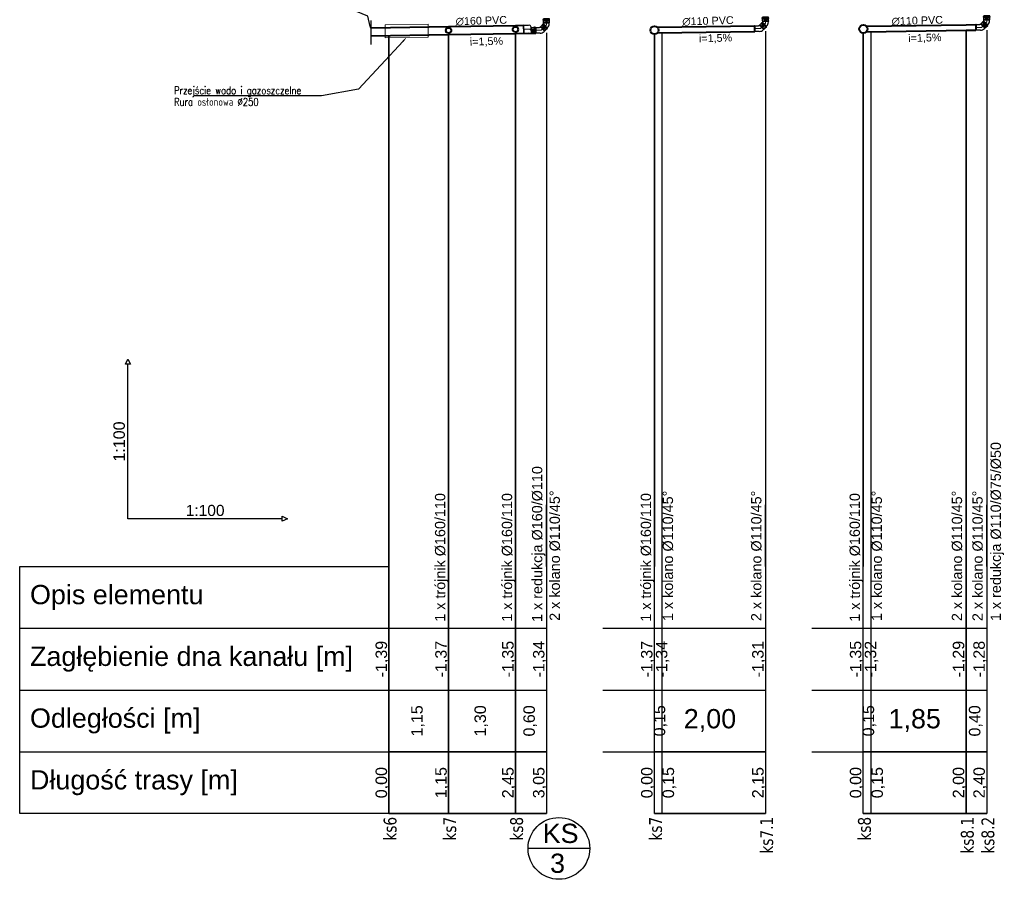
# Model space of a CAD drawing. Header units: inches. Extents: x -4581 to 28141, y -59678 to 5024.
# Tile 17 of 18: x 14455 to 16369, y 2509 to 4179. Entities that reach past the tile are written whole.
import ezdxf
from ezdxf import colors
from ezdxf.entities.mleader import LeaderData, LeaderLine
from ezdxf.enums import TextEntityAlignment as Align
from ezdxf.lldxf.tags import DXFTag
from ezdxf.math import Vec2, Vec3

# ---------------------------------------------------------------- set-up
doc = ezdxf.new("R2010")
doc.units = ezdxf.units.IN
doc.header["$MEASUREMENT"] = 0
for name, color, linetype, plot in [('3DCPCOLOR124', 152, 'Continuous', False), ('3DCPCOLOR242', 242, 'Continuous', False), ('CP_DETAL', 33, 'Continuous', False)]:
    doc.layers.add(name, color=color, linetype=linetype, plot=plot)
for name, color, linetype, lineweight in [('__B_OPIS', 10, 'Continuous', 25), ('IS - KS - nr trójników', 23, 'Continuous', 35), ('IS - opis tabeli profilu', 7, 'Continuous', 30), ('IS - R - tabela - opis', 221, 'Continuous', 15), ('IS - rury PVC DN160', 134, 'Continuous', 30)]:
    doc.layers.add(name, color=color, linetype=linetype, lineweight=lineweight)
doc.layers.add('CP_AXISKA', color=7, linetype='DASHDOT', lineweight=15, plot=False)
for name, color, linetype, true_color in [('IS_Grafika', 7, 'SOLID', 0x000000), ('IS_Sieci_na_profilu', 7, 'SOLID', 0x000000), ('IS_Tabelka_profilu', 7, 'SOLID', 0x000000), ('IS_Tabelka_profilu_-_opisy', 7, 'SOLID', 0x000000)]:
    doc.layers.add(name, color=color, linetype=linetype, true_color=true_color)
doc.styles.add('CP_ATTR', font='ROMANS.SHX')
doc.styles.add('PUNKTY', font='tahoma.ttf', dxfattribs={"width": 0.8})
doc.styles.add('ROMANS', font='romans.shx')
doc.styles.add('STYL1', font='SIMPLEX.SHX', dxfattribs={"width": 0.8})
tags = doc.linetypes.add('DASHDOT', pattern=[20, 10, -5, 0, -5]).pattern_tags.tags
tags[10:11] = [DXFTag(74, 4), DXFTag(75, 0), DXFTag(340, '0'), DXFTag(46, 0.0), DXFTag(50, 0.0), DXFTag(44, 0.0), DXFTag(45, 0.0)]
tags[8:9] = [DXFTag(74, 4), DXFTag(75, 0), DXFTag(340, '0'), DXFTag(46, 0.0), DXFTag(50, 0.0), DXFTag(44, 0.0), DXFTag(45, 0.0)]
tags[6:7] = [DXFTag(74, 4), DXFTag(75, 0), DXFTag(340, '0'), DXFTag(46, 0.0), DXFTag(50, 0.0), DXFTag(44, 0.0), DXFTag(45, 0.0)]
tags[4:5] = [DXFTag(74, 4), DXFTag(75, 0), DXFTag(340, '0'), DXFTag(46, 0.0), DXFTag(50, 0.0), DXFTag(44, 0.0), DXFTag(45, 0.0)]
tags = doc.linetypes.add('SOLID', pattern=[10, 10, 0]).pattern_tags.tags
tags[6:7] = [DXFTag(74, 4), DXFTag(75, 0), DXFTag(340, '0'), DXFTag(46, 0.0), DXFTag(50, 0.0), DXFTag(44, 0.0), DXFTag(45, 0.0)]
tags[4:5] = [DXFTag(74, 4), DXFTag(75, 0), DXFTag(340, '0'), DXFTag(46, 0.0), DXFTag(50, 0.0), DXFTag(44, 0.0), DXFTag(45, 0.0)]

# ---------------------------------------------------------------- blocks, each defined once
blk = doc.blocks.new('2dmgn002_logo01')
at = {"layer": '3DCPCOLOR124'}
for p, q in [((-4, 7), (-5, 7)), ((-5, 7), (-5, 5)), ((-4, 5), (-4, 7)), ((2, 5), (-4, 5)), ((-4, 4), (2, 4)), ((2, 17), (-3, 17)), ((-3, 17), (-3, 16)), ((-3, 16), (2, 16)), ((2, 14), (-3, 14)), ((-3, 14), (-3, 13)), ((-3, 13), (2, 13)), ((2, 12), (-3, 12)), ((-3, 12), (-3, 11)), ((-3, 11), (2, 11)), ((-3, 10), (-3, 9)), ((2, 9), (-3, 9)), ((-3, 9), (-3, 8)), ((-3, 9), (-2, 9)), ((-3, 8), (2, 8)), ((-3, 6), (-3, 5)), ((-3, 5), (-2, 5)), ((2, 3), (-3, 3)), ((-3, 3), (-3, 2)), ((-3, 2), (2, 2)), ((2, 1), (-3, 1)), ((-3, 1), (-3, 0)), ((-3, 0), (2, 0)), ((2, 11), (-2, 11)), ((-2, 10), (2, 10)), ((-2, 9), (-2, 9)), ((2, 7), (-2, 7)), ((-2, 5), (-2, 6)), ((-2, 6), (2, 6)), ((2, 15), (2, 15)), ((2, 13), (2, 13)), ((2, 9), (2, 9)), ((2, 6), (2, 5)), ((2, 2), (2, 1)), ((3, 14), (3, 16)), ((3, 12), (3, 13)), ((3, 9), (3, 10)), ((3, 5), (3, 6)), ((3, 2), (3, 1)), ((-3, -2), (-3, -2)), ((-3, -2), (-2, -2)), ((2, -3), (-3, -3)), ((-3, -3), (-3, -3)), ((-3, -3), (-1, -4)), ((2, 0), (-2, 0)), ((-2, -2), (-2, -2)), ((-2, -2), (2, -2)), ((-1, -4), (2, -4)), ((2, -2), (2, -2)), ((3, -3), (3, -2))]:
    blk.add_line(p, q, dxfattribs=at)
for centre, radius, start, end in [((-4, 5), 1.06, 179.7393, 270), ((-4, 5), 0.264, 180, 269.9023), ((-2, 10), 1.07, 90, 180), ((-2, 6), 1.07, 90, 180), ((-2, 9), 0.246, 90, 184.1233), ((-2, 6), 0.246, 90, 184.0475), ((2, 16), 1.04, 359.8403, 90), ((2, 15), 0.293, 359.5038, 90), ((2, 15), 0.291, 269.5684, 360), ((2, 13), 0.293, 359.5231, 90), ((2, 13), 0.293, 270, 359.9989), ((2, 12), 1.04, 270, 0.0193), ((2, 10), 1.06, 0.4214, 90), ((2, 9), 0.264, 0, 90), ((2, 9), 1.07, 270.2822, 0), ((2, 9), 0.264, 270, 359.9349), ((2, 6), 1.06, 360, 90), ((2, 6), 0.264, 360, 90), ((2, 5), 1.07, 270.2634, 0), ((2, 5), 0.264, 270, 0.0108), ((2, 2), 1.06, 359.5786, 90), ((2, 2), 0.264, 0.076, 90), ((2, 1), 0.264, 270, 359.924), ((2, 1), 1.07, 270.2875, 359.9985), ((2, 14), 0.598, 296.5604, 0), ((2, 13), 0.608, 359.9807, 62.8223), ((-2, -2), 1.07, 90, 180), ((-2, -2), 0.246, 90, 184.1125), ((2, -2), 1.06, 359.5786, 90), ((2, -2), 0.264, 360, 90.0217), ((2, -2), 0.264, 270, 359.9023), ((2, -3), 1.06, 269.7048, 359.9999)]:
    blk.add_arc(centre, radius, start, end, dxfattribs=at)
at = {"layer": '3DCPCOLOR242'}
for p, q in [((0, -4), (-4, -3)), ((-3, -4), (-4, -4)), ((1, -7), (-2, -6)), ((1, -8), (-2, -7)), ((0, -11), (-2, -11)), ((0, -16), (-2, -15)), ((-2, -15), (0, -15)), ((1, -16), (0, -16)), ((0, -16), (0, -16)), ((1, -8), (1, -8)), ((1, -16), (1, -16))]:
    blk.add_line(p, q, dxfattribs=at)
for centre, radius, start, end in [((-3, -2), 1.69, 243.7383, 254.2465), ((-4, -3), 0.481, 201.3248, 240.9013), ((-4, -3), 0.174, 139.4748, 200.5636), ((-4, -4), 0.981, 73.8123, 86.5171), ((-4, -3), 0.283, 75.9119, 135.9983), ((-2, -5), 0.997, 166.5679, 210.0987), ((-2, -4), 0.644, 111.1152, 163.4814), ((-2, -5), 0.539, 116.6161, 177.0208), ((-1, -4), 2.73, 211.3213, 275.0445), ((-2, -5), 0.806, 185.9288, 229.5909), ((-2, -7), 0.818, 103.0323, 153.3127), ((-2, -7), 0.892, 155.0132, 214.6021), ((-2, -7), 0.748, 209.4433, 244.7552), ((-3, -7), 0.65, 265.6622, 285.525), ((-2, -10), 1.88, 87.1606, 107.9858), ((-2, -9), 0.816, 114.0643, 202.8694), ((-2, -9), 1.49, 201.6704, 231.3076), ((-2, -11), 0.727, 106.1924, 195.3195), ((-2, -11), 0.883, 195.3773, 250.0682), ((-2, -11), 0.207, 256.8723, 333.1047), ((-2, -11), 0.21, 72.1488, 182.4676), ((-2, -11), 0.37, 183.0166, 240.6152), ((-2, -13), 0.636, 127.3644, 245.5528), ((-3, -12), 0.293, 73.8428, 119.965), ((-2, -13), 1.31, 133.9918, 256.4618), ((-2, -16), 0.348, 90.0735, 226.6774), ((-2, -16), 0.816, 103.1873, 179.7099), ((-2, -17), 1.99, 73.1785, 97.0679), ((-3, -16), 0.301, 251.9271, 357.0444), ((-2, -16), 0.973, 181.2014, 240.279), ((-2, -7), 2.99, 66.1532, 85.5553), ((-2, -5), 0.776, 84.807, 112.5283), ((-1, -4), 2.14, 227.7681, 264.971), ((-2, -8), 1.79, 72.2958, 99.0736), ((-2, -7), 0.609, 195.1451, 225.7671), ((-2, -7), 0.393, 146.9616, 189.5199), ((-2, -7), 0.357, 74.3202, 141.4853), ((-2, -8), 1.19, 72.2691, 76.7646), ((-2, -8), 0.265, 290.2377, 337.5291), ((-2, -8), 0.249, 338.4303, 15.9164), ((-2, -8), 0.183, 21.5725, 49.116), ((-2, -11), 2.72, 40.2365, 88.5461), ((-2, -11), 2.01, 44.3614, 97.334), ((-1, -9), 0.981, 191.9389, 227.9356), ((-2, -9), 0.472, 98.7899, 190.5825), ((-1, -8), 2.56, 233.5529, 269.0169), ((-3, -11), 0.433, 342.5093, 1.3278), ((-2, -11), 0.167, 6.0969, 51.2591), ((-3, -12), 0.662, 310.1939, 332.4304), ((-3, -12), 0.449, 8.7244, 76.0552), ((-3, -12), 1.85, 323.4917, 337.6276), ((-2, -13), 0.729, 297.3533, 322.4271), ((-2, -13), 0.234, 234.8638, 292.3727), ((-2, -13), 0.719, 250.748, 317.7481), ((-3, -19), 3.22, 74.17, 79.8915), ((-3, -16), 0.279, 6.2924, 59.4251), ((-2, -6), 2.13, 46.5165, 60.5203), ((-1, -4), 1.34, 263.8725, 286.5282), ((-1, -10), 0.492, 264.1111, 2.3117), ((-1, -13), 1.23, 313.6171, 74.8695), ((-1, -13), 0.784, 70.6597, 109.7335), ((-1, -13), 0.918, 120.9833, 158.9397), ((-5, -11), 4.03, 325.4422, 333.8801), ((0, -14), 1.45, 136.2371, 152.793), ((-1, -13), 0.24, 82.5025, 118.5044), ((-1, -13), 0.557, 329.5041, 78.2517), ((0, -5), 0.557, 50.0147, 70.9143), ((0, -4), 0.288, 10.0108, 50.8567), ((0, -4), 0.37, 349.838, 10.0295), ((0, -4), 0.156, 287.1813, 350.1927), ((0, -4), 0.318, 263.6249, 288.2785), ((0, -4), 0.817, 249.4862, 262.6491), ((-1, -6), 1.81, 22.396, 45.5071), ((0, -6), 0.842, 271.3477, 20.708), ((-1, -5), 0.961, 11.1112, 45.4314), ((-1, -5), 0.455, 294.1682, 9.8383), ((-1, -10), 1.29, 351.8443, 42.4547), ((0, -10), 0.698, 293.2831, 345.067), ((-1, -10), 0.755, 5.4784, 47.2661), ((0, -10), 1.05, 255.0292, 275.2543), ((0, -11), 0.197, 270.9468, 310.5631), ((0, -11), 0.243, 323.0875, 22.1003), ((0, -11), 0.401, 23.6929, 71.5015), ((0, -11), 0.454, 64.2567, 85.1843), ((0, -14), 0.179, 156.2477, 208.0662), ((0, -14), 0.536, 211.3544, 244.0918), ((0, -14), 0.258, 239.0032, 288.6059), ((1, -15), 1.81, 138.3177, 150.3499), ((-2, -26), 10.6, 74.8748, 77.6862), ((-21, -14), 21.2, 356.5514, 357.4519), ((0, -15), 0.202, 99.2605, 177.5229), ((0, -15), 0.621, 76.0627, 90.1224), ((0, -15), 0.664, 5.0301, 36.7596), ((10, -15), 9.21, 181.6129, 183.265), ((0, -15), 0.29, 45.8106, 81.4207), ((0, -16), 0.182, 308.0482, 0.8125), ((0, -16), 0.393, 256.6965, 303.221), ((0, -16), 0.401, 190.3294, 250.4785), ((0, -16), 0.659, 177.1591, 197.9713), ((1, -8), 1.34, 58.7801, 70.7325), ((1, -8), 0.301, 17.9179, 59.9943), ((1, -7), 0.33, 314.2018, 5.594), ((1, -8), 0.133, 265.1659, 303.5871), ((1, -17), 0.942, 56.6561, 73.6716), ((1, -16), 0.3, 13.2728, 58.0446), ((1, -16), 0.408, 326.7373, 2.2392), ((1, -16), 0.134, 265.2447, 321.7201)]:
    blk.add_arc(centre, radius, start, end, dxfattribs=at)
blk = doc.blocks.new('2d_mgphtp_0111_s2wtog_f6ow5t4')
for p, q in [((-13.4, 2.7), (-14, 2.6)), ((-14, -8.1), (-14, 2.6)), ((-13.4, 2.7), (-6.4, 2.7)), ((-5, 2.7), (-6.4, 2.7)), ((-5, 2.7), (-3.9, 3.9)), ((-3.7, 4.5), (-3.9, 3.9)), ((-3.7, 4.5), (-0.5, 7.7)), ((-0.9, 8.1), (0, 9)), ((-0.9, 8.1), (8.1, -0.9)), ((0, 9), (9, 0)), ((0.4, 8.6), (1.3, 9.5)), ((9.5, 1.3), (1.3, 9.5)), ((8.6, 0.4), (9.5, 1.3)), ((-13.4, -8.3), (-14, -8.1)), ((-6.4, -8.3), (-13.4, -8.3)), ((-5, -8.3), (-6.4, -8.3)), ((2.7, -5), (3.9, -3.9)), ((4.5, -3.7), (3.9, -3.9)), ((4.5, -3.7), (7.7, -0.5)), ((8.1, -0.9), (9, 0))]:
    blk.add_line(p, q)
blk.add_arc((-5, 2.7), 11, 270, 315)
at = {"layer": 'CP_AXISKA'}
for p, q in [((5.4, 5.4), (-2.8, -2.8)), ((-2.8, -2.8), (-14, -2.8))]:
    blk.add_line(p, q, dxfattribs=at)
at = {"layer": 'CP_DETAL'}
for p, q in [((-13.4, 2.7), (-13.4, -8.3)), ((-3.9, 3.9), (3.9, -3.9)), ((3.9, -3.9), (-3.9, 3.9)), ((-3.7, 4.5), (4.5, -3.7))]:
    blk.add_line(p, q, dxfattribs=at)
at = {"xscale": 0.14901960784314, "yscale": 0.17066666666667, "rotation": 45}
blk.add_blockref('2dmgn002_logo01', (2, 2), dxfattribs=at)
at = {"linetype": 'ByBlock', "style": 'CP_ATTR', "flags": 9}
for tag in ['DN', 'WEIGHT', 'MATERIAL', 'DIMS', 'OTHER', 'CHARACTER', 'PRODUCER', 'ORDER-NO', 'PRODUCT-TYPE', 'ARTICLE', 'GROUP', 'NUMBER', 'NAME']:
    blk.add_attdef(tag, text='', height=0.00005, dxfattribs=at).set_placement((-14, -8.3), align=Align.MIDDLE_LEFT)
blk = doc.blocks.new('2dmgn008_logo01')
at = {"layer": '3DCPCOLOR124'}
for p, q in [((-4, 7), (-5, 7)), ((-5, 7), (-5, 5)), ((-4, 5), (-4, 7)), ((2, 5), (-4, 5)), ((-4, 4), (2, 4)), ((2, 17), (-3, 17)), ((-3, 17), (-3, 16)), ((-3, 16), (2, 16)), ((2, 14), (-3, 14)), ((-3, 14), (-3, 13)), ((-3, 13), (2, 13)), ((2, 12), (-3, 12)), ((-3, 12), (-3, 11)), ((-3, 11), (2, 11)), ((-3, 10), (-3, 9)), ((2, 9), (-3, 9)), ((-3, 9), (-3, 8)), ((-3, 9), (-2, 9)), ((-3, 8), (2, 8)), ((-3, 6), (-3, 5)), ((-3, 5), (-2, 5)), ((2, 3), (-3, 3)), ((-3, 3), (-3, 2)), ((-3, 2), (2, 2)), ((2, 1), (-3, 1)), ((-3, 1), (-3, 0)), ((-3, 0), (2, 0)), ((2, 11), (-2, 11)), ((-2, 10), (2, 10)), ((-2, 9), (-2, 9)), ((2, 7), (-2, 7)), ((-2, 5), (-2, 6)), ((-2, 6), (2, 6)), ((2, 15), (2, 15)), ((2, 13), (2, 13)), ((2, 9), (2, 9)), ((2, 6), (2, 5)), ((2, 2), (2, 1)), ((3, 14), (3, 16)), ((3, 12), (3, 13)), ((3, 9), (3, 10)), ((3, 5), (3, 6)), ((3, 2), (3, 1)), ((-3, -2), (-3, -2)), ((-3, -2), (-2, -2)), ((2, -3), (-3, -3)), ((-3, -3), (-3, -3)), ((-3, -3), (-1, -4)), ((2, 0), (-2, 0)), ((-2, -2), (-2, -2)), ((-2, -2), (2, -2)), ((-1, -4), (2, -4)), ((2, -2), (2, -2)), ((3, -3), (3, -2))]:
    blk.add_line(p, q, dxfattribs=at)
for centre, radius, start, end in [((-4, 5), 1.06, 179.7393, 270), ((-4, 5), 0.264, 180, 269.9023), ((-2, 10), 1.07, 90, 180), ((-2, 6), 1.07, 90, 180), ((-2, 9), 0.246, 90, 184.1233), ((-2, 6), 0.246, 90, 184.0475), ((2, 16), 1.04, 359.8403, 90), ((2, 15), 0.293, 359.5038, 90), ((2, 15), 0.291, 269.5684, 360), ((2, 13), 0.293, 359.5231, 90), ((2, 13), 0.293, 270, 359.9989), ((2, 12), 1.04, 270, 0.0193), ((2, 10), 1.06, 0.4214, 90), ((2, 9), 0.264, 0, 90), ((2, 9), 1.07, 270.2822, 0), ((2, 9), 0.264, 270, 359.9349), ((2, 6), 1.06, 360, 90), ((2, 6), 0.264, 360, 90), ((2, 5), 1.07, 270.2634, 0), ((2, 5), 0.264, 270, 0.0108), ((2, 2), 1.06, 359.5786, 90), ((2, 2), 0.264, 0.076, 90), ((2, 1), 0.264, 270, 359.924), ((2, 1), 1.07, 270.2875, 359.9985), ((2, 14), 0.598, 296.5604, 0), ((2, 13), 0.608, 359.9807, 62.8223), ((-2, -2), 1.07, 90, 180), ((-2, -2), 0.246, 90, 184.1125), ((2, -2), 1.06, 359.5786, 90), ((2, -2), 0.264, 360, 90.0217), ((2, -2), 0.264, 270, 359.9023), ((2, -3), 1.06, 269.7048, 359.9999)]:
    blk.add_arc(centre, radius, start, end, dxfattribs=at)
at = {"layer": '3DCPCOLOR242'}
for p, q in [((0, -4), (-4, -3)), ((-3, -4), (-4, -4)), ((1, -7), (-2, -6)), ((1, -8), (-2, -7)), ((0, -11), (-2, -11)), ((0, -16), (-2, -15)), ((-2, -15), (0, -15)), ((1, -16), (0, -16)), ((0, -16), (0, -16)), ((1, -8), (1, -8)), ((1, -16), (1, -16))]:
    blk.add_line(p, q, dxfattribs=at)
for centre, radius, start, end in [((-3, -2), 1.69, 243.7383, 254.2465), ((-4, -3), 0.481, 201.3248, 240.9013), ((-4, -3), 0.174, 139.4748, 200.5636), ((-4, -4), 0.981, 73.8123, 86.5171), ((-4, -3), 0.283, 75.9119, 135.9983), ((-2, -5), 0.997, 166.5679, 210.0987), ((-2, -4), 0.644, 111.1152, 163.4814), ((-2, -5), 0.539, 116.6161, 177.0208), ((-1, -4), 2.73, 211.3213, 275.0445), ((-2, -5), 0.806, 185.9288, 229.5909), ((-2, -7), 0.818, 103.0323, 153.3127), ((-2, -7), 0.892, 155.0132, 214.6021), ((-2, -7), 0.748, 209.4433, 244.7552), ((-3, -7), 0.65, 265.6622, 285.525), ((-2, -10), 1.88, 87.1606, 107.9858), ((-2, -9), 0.816, 114.0643, 202.8694), ((-2, -9), 1.49, 201.6704, 231.3076), ((-2, -11), 0.727, 106.1924, 195.3195), ((-2, -11), 0.883, 195.3773, 250.0682), ((-2, -11), 0.207, 256.8723, 333.1047), ((-2, -11), 0.21, 72.1488, 182.4676), ((-2, -11), 0.37, 183.0166, 240.6152), ((-2, -13), 0.636, 127.3644, 245.5528), ((-3, -12), 0.293, 73.8428, 119.965), ((-2, -13), 1.31, 133.9918, 256.4618), ((-2, -16), 0.348, 90.0735, 226.6774), ((-2, -16), 0.816, 103.1873, 179.7099), ((-2, -17), 1.99, 73.1785, 97.0679), ((-3, -16), 0.301, 251.9271, 357.0444), ((-2, -16), 0.973, 181.2014, 240.279), ((-2, -7), 2.99, 66.1532, 85.5553), ((-2, -5), 0.776, 84.807, 112.5283), ((-1, -4), 2.14, 227.7681, 264.971), ((-2, -8), 1.79, 72.2958, 99.0736), ((-2, -7), 0.609, 195.1451, 225.7671), ((-2, -7), 0.393, 146.9616, 189.5199), ((-2, -7), 0.357, 74.3202, 141.4853), ((-2, -8), 1.19, 72.2691, 76.7646), ((-2, -8), 0.265, 290.2377, 337.5291), ((-2, -8), 0.249, 338.4303, 15.9164), ((-2, -8), 0.183, 21.5725, 49.116), ((-2, -11), 2.72, 40.2365, 88.5461), ((-2, -11), 2.01, 44.3614, 97.334), ((-1, -9), 0.981, 191.9389, 227.9356), ((-2, -9), 0.472, 98.7899, 190.5825), ((-1, -8), 2.56, 233.5529, 269.0169), ((-3, -11), 0.433, 342.5093, 1.3278), ((-2, -11), 0.167, 6.0969, 51.2591), ((-3, -12), 0.662, 310.1939, 332.4304), ((-3, -12), 0.449, 8.7244, 76.0552), ((-3, -12), 1.85, 323.4917, 337.6276), ((-2, -13), 0.729, 297.3533, 322.4271), ((-2, -13), 0.234, 234.8638, 292.3727), ((-2, -13), 0.719, 250.748, 317.7481), ((-3, -19), 3.22, 74.17, 79.8915), ((-3, -16), 0.279, 6.2924, 59.4251), ((-2, -6), 2.13, 46.5165, 60.5203), ((-1, -4), 1.34, 263.8725, 286.5282), ((-1, -10), 0.492, 264.1111, 2.3117), ((-1, -13), 1.23, 313.6171, 74.8695), ((-1, -13), 0.784, 70.6597, 109.7335), ((-1, -13), 0.918, 120.9833, 158.9397), ((-5, -11), 4.03, 325.4422, 333.8801), ((0, -14), 1.45, 136.2371, 152.793), ((-1, -13), 0.24, 82.5025, 118.5044), ((-1, -13), 0.557, 329.5041, 78.2517), ((0, -5), 0.557, 50.0147, 70.9143), ((0, -4), 0.288, 10.0108, 50.8567), ((0, -4), 0.37, 349.838, 10.0295), ((0, -4), 0.156, 287.1813, 350.1927), ((0, -4), 0.318, 263.6249, 288.2785), ((0, -4), 0.817, 249.4862, 262.6491), ((-1, -6), 1.81, 22.396, 45.5071), ((0, -6), 0.842, 271.3477, 20.708), ((-1, -5), 0.961, 11.1112, 45.4314), ((-1, -5), 0.455, 294.1682, 9.8383), ((-1, -10), 1.29, 351.8443, 42.4547), ((0, -10), 0.698, 293.2831, 345.067), ((-1, -10), 0.755, 5.4784, 47.2661), ((0, -10), 1.05, 255.0292, 275.2543), ((0, -11), 0.197, 270.9468, 310.5631), ((0, -11), 0.243, 323.0875, 22.1003), ((0, -11), 0.401, 23.6929, 71.5015), ((0, -11), 0.454, 64.2567, 85.1843), ((0, -14), 0.179, 156.2477, 208.0662), ((0, -14), 0.536, 211.3544, 244.0918), ((0, -14), 0.258, 239.0032, 288.6059), ((1, -15), 1.81, 138.3177, 150.3499), ((-2, -26), 10.6, 74.8748, 77.6862), ((-21, -14), 21.2, 356.5514, 357.4519), ((0, -15), 0.202, 99.2605, 177.5229), ((0, -15), 0.621, 76.0627, 90.1224), ((0, -15), 0.664, 5.0301, 36.7596), ((10, -15), 9.21, 181.6129, 183.265), ((0, -15), 0.29, 45.8106, 81.4207), ((0, -16), 0.182, 308.0482, 0.8125), ((0, -16), 0.393, 256.6965, 303.221), ((0, -16), 0.401, 190.3294, 250.4785), ((0, -16), 0.659, 177.1591, 197.9713), ((1, -8), 1.34, 58.7801, 70.7325), ((1, -8), 0.301, 17.9179, 59.9943), ((1, -7), 0.33, 314.2018, 5.594), ((1, -8), 0.133, 265.1659, 303.5871), ((1, -17), 0.942, 56.6561, 73.6716), ((1, -16), 0.3, 13.2728, 58.0446), ((1, -16), 0.408, 326.7373, 2.2392), ((1, -16), 0.134, 265.2447, 321.7201)]:
    blk.add_arc(centre, radius, start, end, dxfattribs=at)
blk = doc.blocks.new('2d_mgphtp_0204_55f04kf_ad6na7')
for p, q in [((-14.9, 5.3), (-14.1, 5.5)), ((-14.9, 5.3), (-14.9, -10.3)), ((-4.9, 5.5), (-14.1, 5.5)), ((-4.9, 5.5), (0, 5.5)), ((0.6, 5.8), (0, 5.5)), ((0.6, 5.8), (5.6, 5.8)), ((5.6, 6.4), (5.6, -6.4)), ((5.6, 6.4), (6.8, 6.4)), ((6.8, 6.4), (6.8, -6.4)), ((6.8, 5.8), (8.1, 5.8)), ((8.1, -5.8), (8.1, 5.8)), ((-14.9, -10.3), (-14.1, -10.5)), ((-14.1, -10.5), (-4.9, -10.5)), ((-4.9, -10.5), (-2.5, -10.5)), ((-2.5, -10.5), (0, -5.5)), ((0.6, -5.8), (0, -5.5)), ((0.6, -5.8), (5.6, -5.8)), ((5.6, -6.4), (6.8, -6.4)), ((6.8, -5.8), (8.1, -5.8))]:
    blk.add_line(p, q)
at = {"layer": 'CP_AXISKA'}
for p, q in [((-2.5, -2.5), (0, 0)), ((0, 0), (8.1, 0)), ((-14.9, -2.5), (-2.5, -2.5))]:
    blk.add_line(p, q, dxfattribs=at)
at = {"layer": 'CP_DETAL'}
for p, q in [((-14.1, 5.5), (-14.1, -10.5)), ((0, 5.5), (0, -5.5)), ((0, -5.5), (0, 5.5)), ((0.6, 5.8), (0.6, -5.8))]:
    blk.add_line(p, q, dxfattribs=at)
at = {"xscale": 0.16274509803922, "yscale": 0.17297297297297}
blk.add_blockref('2dmgn008_logo01', (3.1, 0), dxfattribs=at)
at = {"linetype": 'ByBlock', "style": 'CP_ATTR', "flags": 9}
for tag in ['DN', 'WEIGHT', 'MATERIAL', 'DIMS', 'OTHER', 'CHARACTER', 'PRODUCER', 'ORDER-NO', 'PRODUCT-TYPE', 'ARTICLE', 'GROUP', 'NUMBER', 'NAME']:
    blk.add_attdef(tag, text='', height=0.00005, dxfattribs=at).set_placement((-14.9, -10.5), align=Align.MIDDLE_LEFT)

msp = doc.modelspace()

# ---------------------------------------------------------------- linework, layer by layer
for p, q in [((15139, 4131.3), (15138.6, 4177.6)), ((15443.6, 2569.8), (15563.6, 2569.8))]:
    msp.add_line(p, q)
at = {"layer": 'IS_Grafika'}
for p, q in [((14660.9, 3509.6), (14665.9, 3519.6)), ((14670.9, 3509.6), (14660.9, 3509.6)), ((14665.9, 3519.6), (14670.9, 3509.6)), ((14665.9, 3519.6), (14665.9, 3519.6)), ((14665.9, 3209.6), (14665.9, 3509.6)), ((14965.9, 3209.6), (14665.9, 3209.6)), ((14965.9, 3204.6), (14965.9, 3214.6)), ((14965.9, 3214.6), (14975.9, 3209.6)), ((14975.9, 3209.6), (14965.9, 3204.6)), ((14975.9, 3209.6), (14975.9, 3209.6))]:
    msp.add_line(p, q, dxfattribs=at)
at = {"layer": 'IS_Sieci_na_profilu', "color": 34, "lineweight": 40}
for p, q in [((15138.7, 4163.6), (15289.3, 4165.8)), ((15289.3, 4166.1), (15419.3, 4168)), ((15419.3, 4168.1), (15434.7, 4168.3)), ((15695.1, 4164.4), (15884.4, 4167.2)), ((15695.4, 4153.7), (15884.4, 4156.5)), ((16101.1, 4155.7), (16295.3, 4158.6)), ((16101.3, 4166.4), (16295.3, 4169.3)), ((16295.3, 4169.3), (16314.3, 4169.6)), ((16295.3, 4158.6), (16314.3, 4158.9)), ((15138.9, 4148), (15289.3, 4150.3)), ((15289.3, 4150.5), (15419.3, 4152.5)), ((15419.3, 4152.5), (15458.7, 4153.1))]:
    msp.add_line(p, q, dxfattribs=at)
at = {"layer": 'IS_Sieci_na_profilu', "color": 1, "lineweight": 9}
for p, q in [((15249.4, 4170.5), (15165.8, 4169.3)), ((15165.8, 4144.3), (15165.8, 4169.3)), ((15249.4, 4145.5), (15249.4, 4170.5)), ((15165.8, 4144.3), (15249.4, 4145.5))]:
    msp.add_line(p, q, dxfattribs=at)
at = {"layer": 'IS_Sieci_na_profilu', "color": 34, "lineweight": 40}
for centre, radius in [((15289.2, 4158.3), 5.3), ((15419.2, 4160.3), 5.3), ((15689.4, 4158.9), 7.9), ((16095.4, 4161.2), 7.9)]:
    msp.add_circle(centre, radius, dxfattribs=at)
at = {"layer": 'IS_Tabelka_profilu'}
for p, q in [((15479.3, 4153.4), (15479.3, 3116.8)), ((15704.3, 2636.8), (15704.3, 4153.8)), ((15905.3, 4156.8), (15905.3, 3116.8)), ((16110.3, 2636.8), (16110.3, 4155.8)), ((16295.3, 3116.8), (16295.3, 4158.6)), ((16295.3, 4158.6), (16295.3, 3116.8)), ((16335.3, 4159.2), (16335.3, 3116.8)), ((15173.3, 3116.8), (15173.3, 4148.5)), ((15173.3, 4148.5), (15173.3, 3116.8)), ((15289.3, 3116.8), (15289.3, 4150.5)), ((15289.3, 4150.5), (15289.3, 3116.8)), ((15419.3, 3116.8), (15419.3, 4152.5)), ((15419.3, 4152.5), (15419.3, 3116.8)), ((15689.3, 3116.8), (15689.3, 4151)), ((15689.3, 4151), (15689.3, 3116.8)), ((16095.3, 3116.8), (16095.3, 4153.3)), ((16095.3, 4153.3), (16095.3, 3116.8)), ((15173.3, 3356.8), (15173.3, 2636.8)), ((15173.3, 2756.8), (15173.3, 3356.8)), ((15289.3, 3356.8), (15289.3, 2756.8)), ((15289.3, 2756.8), (15289.3, 3356.8)), ((15419.3, 3356.8), (15419.3, 2756.8)), ((15419.3, 2756.8), (15419.3, 3356.8)), ((15479.3, 3356.8), (15479.3, 2756.8)), ((15689.3, 2756.8), (15689.3, 3356.8)), ((15905.3, 3356.8), (15905.3, 2756.8)), ((16095.3, 2756.8), (16095.3, 3356.8)), ((16295.3, 3356.8), (16295.3, 2756.8)), ((16295.3, 2756.8), (16295.3, 3356.8)), ((16335.3, 3356.8), (16335.3, 2756.8)), ((15173.3, 3116.8), (15173.3, 3236.8)), ((15289.3, 3116.8), (15289.3, 3236.8)), ((15419.3, 3116.8), (15419.3, 3236.8)), ((15479.3, 3116.8), (15479.3, 3236.8)), ((15689.3, 3116.8), (15689.3, 3236.8)), ((15905.3, 3116.8), (15905.3, 3236.8)), ((16095.3, 3116.8), (16095.3, 3236.8)), ((16295.3, 3116.8), (16295.3, 3236.8)), ((16335.3, 3116.8), (16335.3, 3236.8)), ((14455.5, 2636.8), (14455.5, 3116.8)), ((14455.5, 2636.8), (14455.5, 3116.8)), ((14455.5, 3116.8), (15173.3, 3116.8)), ((14455.5, 2996.8), (15173.3, 2996.8)), ((15173.3, 2996.8), (15289.3, 2996.8)), ((15289.3, 2996.8), (15419.3, 2996.8)), ((15419.3, 2996.8), (15479.3, 2996.8)), ((15589.3, 2996.8), (15689.3, 2996.8)), ((15689.3, 2996.8), (15905.3, 2996.8)), ((15995.3, 2996.8), (16095.3, 2996.8)), ((16095.3, 2996.8), (16295.3, 2996.8)), ((16295.3, 2996.8), (16335.3, 2996.8)), ((14455.5, 2876.8), (15173.3, 2876.8)), ((15173.3, 2876.8), (15289.3, 2876.8)), ((15289.3, 2876.8), (15419.3, 2876.8)), ((15419.3, 2876.8), (15479.3, 2876.8)), ((15589.3, 2876.8), (15689.3, 2876.8)), ((15689.3, 2876.8), (15905.3, 2876.8)), ((15995.3, 2876.8), (16095.3, 2876.8)), ((16095.3, 2876.8), (16295.3, 2876.8)), ((16295.3, 2876.8), (16335.3, 2876.8)), ((14455.5, 2756.8), (15173.3, 2756.8)), ((14455.5, 2756.8), (15173.3, 2756.8)), ((15173.3, 2636.8), (15173.3, 2756.8)), ((15173.3, 2756.8), (15289.3, 2756.8)), ((15289.3, 2756.8), (15173.3, 2756.8)), ((15173.3, 2756.8), (15289.3, 2756.8)), ((15173.3, 2756.8), (15289.3, 2756.8)), ((15289.3, 2756.8), (15289.3, 2636.8)), ((15289.3, 2756.8), (15289.3, 2756.8)), ((15289.3, 2636.8), (15289.3, 2756.8)), ((15289.3, 2756.8), (15419.3, 2756.8)), ((15419.3, 2756.8), (15289.3, 2756.8)), ((15289.3, 2756.8), (15419.3, 2756.8)), ((15289.3, 2756.8), (15419.3, 2756.8)), ((15419.3, 2756.8), (15419.3, 2636.8)), ((15419.3, 2756.8), (15419.3, 2756.8)), ((15419.3, 2636.8), (15419.3, 2756.8)), ((15419.3, 2756.8), (15479.3, 2756.8)), ((15479.3, 2756.8), (15419.3, 2756.8)), ((15419.3, 2756.8), (15479.3, 2756.8)), ((15419.3, 2756.8), (15479.3, 2756.8)), ((15479.3, 2756.8), (15479.3, 2636.8)), ((15479.3, 2756.8), (15479.3, 2756.8)), ((15589.3, 2756.8), (15689.3, 2756.8)), ((15589.3, 2756.8), (15689.3, 2756.8)), ((15689.3, 2636.8), (15689.3, 2756.8)), ((15689.3, 2756.8), (15905.3, 2756.8)), ((15905.3, 2756.8), (15689.3, 2756.8)), ((15689.3, 2756.8), (15905.3, 2756.8)), ((15689.3, 2756.8), (15905.3, 2756.8)), ((15905.3, 2756.8), (15905.3, 2636.8)), ((15905.3, 2756.8), (15905.3, 2756.8)), ((15995.3, 2756.8), (16095.3, 2756.8)), ((15995.3, 2756.8), (16095.3, 2756.8)), ((16095.3, 2636.8), (16095.3, 2756.8)), ((16095.3, 2756.8), (16295.3, 2756.8)), ((16295.3, 2756.8), (16095.3, 2756.8)), ((16095.3, 2756.8), (16295.3, 2756.8)), ((16095.3, 2756.8), (16295.3, 2756.8)), ((16295.3, 2756.8), (16295.3, 2636.8)), ((16295.3, 2756.8), (16295.3, 2756.8)), ((16295.3, 2636.8), (16295.3, 2756.8)), ((16295.3, 2756.8), (16335.3, 2756.8)), ((16335.3, 2756.8), (16295.3, 2756.8)), ((16295.3, 2756.8), (16335.3, 2756.8)), ((16295.3, 2756.8), (16335.3, 2756.8)), ((16335.3, 2756.8), (16335.3, 2636.8)), ((16335.3, 2756.8), (16335.3, 2756.8)), ((15173.3, 2636.8), (14455.5, 2636.8)), ((15173.3, 2636.8), (14455.5, 2636.8)), ((15173.3, 2636.8), (15173.3, 2636.8)), ((15289.3, 2636.8), (15173.3, 2636.8)), ((15173.3, 2636.8), (15289.3, 2636.8)), ((15289.3, 2636.8), (15289.3, 2636.8)), ((15419.3, 2636.8), (15289.3, 2636.8)), ((15289.3, 2636.8), (15419.3, 2636.8)), ((15419.3, 2636.8), (15419.3, 2636.8)), ((15479.3, 2636.8), (15419.3, 2636.8)), ((15419.3, 2636.8), (15479.3, 2636.8)), ((15479.3, 2636.8), (15479.3, 2636.8)), ((15905.3, 2636.8), (15689.3, 2636.8)), ((15689.3, 2636.8), (15905.3, 2636.8)), ((15905.3, 2636.8), (15905.3, 2636.8)), ((16295.3, 2636.8), (16095.3, 2636.8)), ((16095.3, 2636.8), (16295.3, 2636.8)), ((16295.3, 2636.8), (16295.3, 2636.8)), ((16335.3, 2636.8), (16295.3, 2636.8)), ((16295.3, 2636.8), (16335.3, 2636.8)), ((16335.3, 2636.8), (16335.3, 2636.8))]:
    msp.add_line(p, q, dxfattribs=at)
at = {"layer": 'IS_Tabelka_profilu_-_opisy'}
msp.add_ellipse((15503.6, 2569), major_axis=(60, 0), ratio=1, dxfattribs=at)

# ---------------------------------------------------------------- block references
at = {"layer": 'IS - rury PVC DN160', "color": 42, "rotation": 45}
for p in [(16335.3, 4178.8), (15479.3, 4173.2), (15905.3, 4176.5)]:
    msp.add_blockref('2d_mgphtp_0111_s2wtog_f6ow5t4', p, dxfattribs=at)
at = {"layer": 'IS - rury PVC DN160', "color": 42}
for p in [(15898.1, 4164.7), (16328.1, 4167), (15472.1, 4161.4)]:
    msp.add_blockref('2d_mgphtp_0111_s2wtog_f6ow5t4', p, dxfattribs=at)
at = {"layer": 'IS - rury PVC DN160', "color": 42, "yscale": -1, "rotation": 1.655040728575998}
msp.add_blockref('2d_mgphtp_0204_55f04kf_ad6na7', (15449.9, 4158.5), dxfattribs=at)

# ---------------------------------------------------------------- texts
at = {"layer": 'IS - KS - nr trójników', "style": 'PUNKTY', "width": 0.9}
for s, p in [('ks6', (15175.4, 2630.3)), ('ks7', (15291.4, 2630.3)), ('ks8', (15421.4, 2630.3)), ('ks7', (15691.4, 2630.3)), ('ks7.1', (15907.4, 2630.3)), ('ks8', (16097.5, 2630.3)), ('ks8.1', (16297.5, 2630.3)), ('ks8.2', (16337.5, 2630.3))]:
    msp.add_text(s, height=25, rotation=90, dxfattribs=at).set_placement(p, align=Align.MIDDLE_RIGHT)
at = {"layer": 'IS - opis tabeli profilu', "char_height": 15, "width": 274.472, "attachment_point": 7, "rotation": 1.7888}
for s, insert in [('{\\fArial|b0|i0|c238|p0;∅160 PVC\\Ftxt.shx|c238; }', (15303, 4167.5, 0)), ('{\\fArial|b0|i0|c238|p0;∅110 PVC\\Ftxt.shx|c238; }', (15743.6, 4167, 0)), ('{\\fArial|b0|i0|c238|p0;∅110 PVC\\Ftxt.shx|c238; }', (16150.4, 4167.6, 0)), ('{\\fArial|b0|i0|c238|p0;i=1,5%}', (15330.7, 4126, 0)), ('{\\fArial|b0|i0|c238|p0;i=1,5%}', (15776.1, 4132.3, 0)), ('{\\fArial|b0|i0|c238|p0;i=1,5%}', (16182.9, 4132.9, 0))]:
    msp.add_mtext(s, dxfattribs=dict(at, insert=insert))
at = {"layer": 'IS - R - tabela - opis', "color": 0, "char_height": 20, "width": 524.881, "attachment_point": 1, "rotation": 90, "style": 'ROMANS'}
for s, insert in [('\\pxi0,l1;{\\fArial|b0|i0|c238|p0;1 x redukcja %%C110/%%C75/%%C50}', (16342.8, 2990.7, 0)), ('\\pxi0,l1;{\\fArial|b0|i0|c238|p0;1 x redukcja %%C160/%%C110}', (15451.3, 2989, 0)), ('\\pxi0,l1;\\A1;\\fArial|b0|i0|c238|p0;1 x trójnik %%C160/110', (15262.7, 2989.4, 0)), ('\\pxi0,l1;\\A1;\\fArial|b0|i0|c238|p0;1 x trójnik %%C160/110', (15392.7, 2989.4, 0)), ('\\pxi0,l1;{\\fArial|b0|i0|c238|p0;2 x kolano %%C110/45%%D}', (15485.5, 2991.2, 0)), ('\\pxi0,l1;\\A1;\\fArial|b0|i0|c238|p0;1 x trójnik %%C160/110', (15662.7, 2989.4, 0)), ('\\pxi0,l1;{\\fArial|b0|i0|c238|p0;1 x kolano %%C110/45%%D}', (15705.5, 2990.7, 0)), ('\\pxi0,l1;{\\fArial|b0|i0|c238|p0;2 x kolano %%C110/45%%D}', (15877.3, 2990.7, 0)), ('\\pxi0,l1;\\A1;\\fArial|b0|i0|c238|p0;1 x trójnik %%C160/110', (16068.7, 2989.4, 0)), ('\\pxi0,l1;{\\fArial|b0|i0|c238|p0;1 x kolano %%C110/45%%D}', (16111.5, 2990.7, 0)), ('\\pxi0,l1;{\\fArial|b0|i0|c238|p0;2 x kolano %%C110/45%%D}', (16267.4, 2990.7, 0)), ('\\pxi0,l1;{\\fArial|b0|i0|c238|p0;2 x kolano %%C110/45%%D}', (16307.4, 2990.7, 0))]:
    msp.add_mtext(s, dxfattribs=dict(at, insert=insert))
at = {"layer": 'IS_Grafika', "insert": (14660.2, 3359.6), "char_height": 22.32, "attachment_point": 8, "rotation": 90}
msp.add_mtext('\\fArial|b0|i0;1:100', dxfattribs=at)
at = {"layer": 'IS_Grafika', "insert": (14815.9, 3214.6), "char_height": 21.6, "attachment_point": 8}
msp.add_mtext('\\fArial|b0|i0;1:100', dxfattribs=at)
at = {"layer": 'IS_Tabelka_profilu_-_opisy', "char_height": 37.44}
for s, insert, attachment_point in [('{\\fArial|b0|i0|c1|p0;Opis elementu}', (14475.5, 3081), 1), ('\\fArial|b0|i0;Zagłębienie dna kanału [m]', (14475.5, 2961), 1), ('\\fArial|b0|i0;Odległości [m]', (14475.5, 2841), 1), ('{\\fArial|b0|i0|c1|p0;2,00}', (15797.3, 2795.4), 8), ('{\\fArial|b0|i0|c1|p0;1,85}', (16195.3, 2795.4), 8), ('\\fArial|b0|i0;Długość trasy [m]', (14475.5, 2721), 1), ('{\\fArial|b0|i0|c1|p0;KS}', (15506.9, 2617), 2), ('{\\fArial|b0|i0|c1|p0;3}', (15501, 2558.9), 2)]:
    msp.add_mtext(s, dxfattribs=dict(at, insert=insert, attachment_point=attachment_point))
at = {"layer": 'IS_Tabelka_profilu_-_opisy', "char_height": 22.32, "rotation": 90}
for s, insert, attachment_point in [('{\\fArial|b0|i0|c1|p0;-1,39}', (15173.7, 2936.8), 8), ('{\\fArial|b0|i0|c1|p0;-1,37}', (15289.7, 2936.8), 8), ('{\\fArial|b0|i0|c1|p0;-1,35}', (15419.7, 2936.8), 8), ('{\\fArial|b0|i0|c1|p0;-1,34}', (15479.7, 2936.8), 8), ('{\\fArial|b0|i0|c1|p0;-1,37}', (15689.7, 2936.8), 8), ('{\\fArial|b0|i0|c1|p0;-1,34}', (15692.1, 2936.8), 2), ('{\\fArial|b0|i0|c1|p0;-1,31}', (15905.7, 2936.8), 8), ('{\\fArial|b0|i0|c1|p0;-1,35}', (16095.7, 2936.8), 8), ('{\\fArial|b0|i0|c1|p0;-1,32}', (16098.1, 2936.8), 2), ('{\\fArial|b0|i0|c1|p0;-1,29}', (16295.7, 2936.8), 8), ('{\\fArial|b0|i0|c1|p0;-1,28}', (16335.7, 2936.8), 8), ('\\fArial|b0|i0;1,15', (15243, 2816.8), 8), ('\\fArial|b0|i0;1,30', (15366, 2816.8), 8), ('\\fArial|b0|i0;0,60', (15461, 2816.8), 8), ('{\\fArial|b0|i0|c1|p0;0,15}', (15714.4, 2817.1), 8), ('{\\fArial|b0|i0|c1|p0;0,15}', (16120.5, 2817.1), 8), ('\\fArial|b0|i0;0,40', (16327.1, 2816.8), 8), ('\\fArial|b0|i0;0,00', (15173.7, 2696.8), 8), ('\\fArial|b0|i0;1,15', (15289.7, 2696.8), 8), ('\\fArial|b0|i0;2,45', (15419.7, 2696.8), 8), ('{\\fArial|b0|i0|c1|p0;3,05}', (15479.7, 2696.8), 8), ('\\fArial|b0|i0;0,00', (15689.7, 2696.8), 8), ('{\\fArial|b0|i0|c1|p0;0,15}', (15731.6, 2696.8), 8), ('\\fArial|b0|i0;2,15', (15905.7, 2696.8), 8), ('\\fArial|b0|i0;0,00', (16095.7, 2696.8), 8), ('{\\fArial|b0|i0|c1|p0;0,15}', (16137.6, 2696.8), 8), ('\\fArial|b0|i0;2,00', (16295.7, 2696.8), 8), ('{\\fArial|b0|i0|c1|p0;2,40}', (16335.7, 2696.8), 8)]:
    msp.add_mtext(s, dxfattribs=dict(at, insert=insert, attachment_point=attachment_point))

# ---------------------------------------------------------------- leaders
at = {"layer": '__B_OPIS'}
ml = msp.add_multileader_mtext('Standard', dxfattribs=at)
ml.set_content('{\\Fsimplex.shx|c1;Proj.instalacja kanalizacji sanitarnej\\Pna terenie wg PZT }', color=256, style='STYL1')
ml.set_leader_properties(color=256)
ml.build(insert=Vec2(0, 0))
ml.multileader.update_dxf_attribs({"has_text_frame": 1, "text_left_attachment_type": 6, "text_right_attachment_type": 6, "text_top_attachment_type": 0, "text_bottom_attachment_type": 0, "dogleg_length": 0.1, "arrow_head_size": 10})
ctx = ml.context
ctx.base_point, ctx.char_height, ctx.arrow_head_size, ctx.landing_gap_size, ctx.plane_origin = Vec3(14683.7, 4227.4), 15, 10, 10, Vec3(8379.4, 8378.9)
ctx.left_attachment, ctx.right_attachment, ctx.attachment_type = 6, 6, 2
notes = []
notes.append((ctx, [(0, (1, 1, 0), (15032.9, 4227.4), (-1, 0), 0.01, [(0, [(15139.1, 4156.5), (15132.5, 4186.4)], 256, [])])]))
ctx.mtext.insert, ctx.mtext.line_spacing_factor, ctx.mtext.flow_direction = Vec3(14693.7, 4247.4), 0.9, 5
ml = msp.add_multileader_mtext('Standard', dxfattribs=at)
ml.set_content('{\\Fsimplex.shx|c1;Przejście wodo i gazoszczelne\\PRura osłonowa %%C250}', color=256, style='STYL1')
ml.set_leader_properties(color=256)
ml.build(insert=Vec2(0, 0))
ml.multileader.update_dxf_attribs({"has_text_frame": 1, "text_left_attachment_type": 6, "text_right_attachment_type": 6, "text_top_attachment_type": 0, "text_bottom_attachment_type": 0, "dogleg_length": 0.1, "arrow_head_size": 10})
ctx = ml.context
ctx.base_point, ctx.char_height, ctx.arrow_head_size, ctx.landing_gap_size, ctx.plane_origin = Vec3(14745.4, 4031.5), 15, 10, 10, Vec3(8341.7, 8636.3)
ctx.left_attachment, ctx.right_attachment, ctx.attachment_type = 6, 6, 2
notes.append((ctx, [(0, (1, 1, 0), (15042, 4031.5), (-1, 0), 0.01, [(0, [(15207.6, 4144.9), (15113.8, 4044.3)], 256, [])])]))
ctx.mtext.insert, ctx.mtext.line_spacing_factor, ctx.mtext.flow_direction = Vec3(14755.4, 4049.5), 0.9, 5
for ctx, leaders in notes:
    for number, flags, end, landing, length, lines in leaders:
        leader = LeaderData()
        leader.index, (leader.has_last_leader_line, leader.has_dogleg_vector, leader.attachment_direction) = number, flags
        leader.last_leader_point, leader.dogleg_vector, leader.dogleg_length = Vec3(end), Vec3(landing), length
        for number, points, colour, breaks in lines:
            line = LeaderLine()
            line.index, line.vertices, line.color, line.breaks = number, Vec3.list(points), colors.encode_raw_color(colour), breaks
            leader.lines.append(line)
        ctx.leaders.append(leader)

doc.saveas('drawing.dxf')
